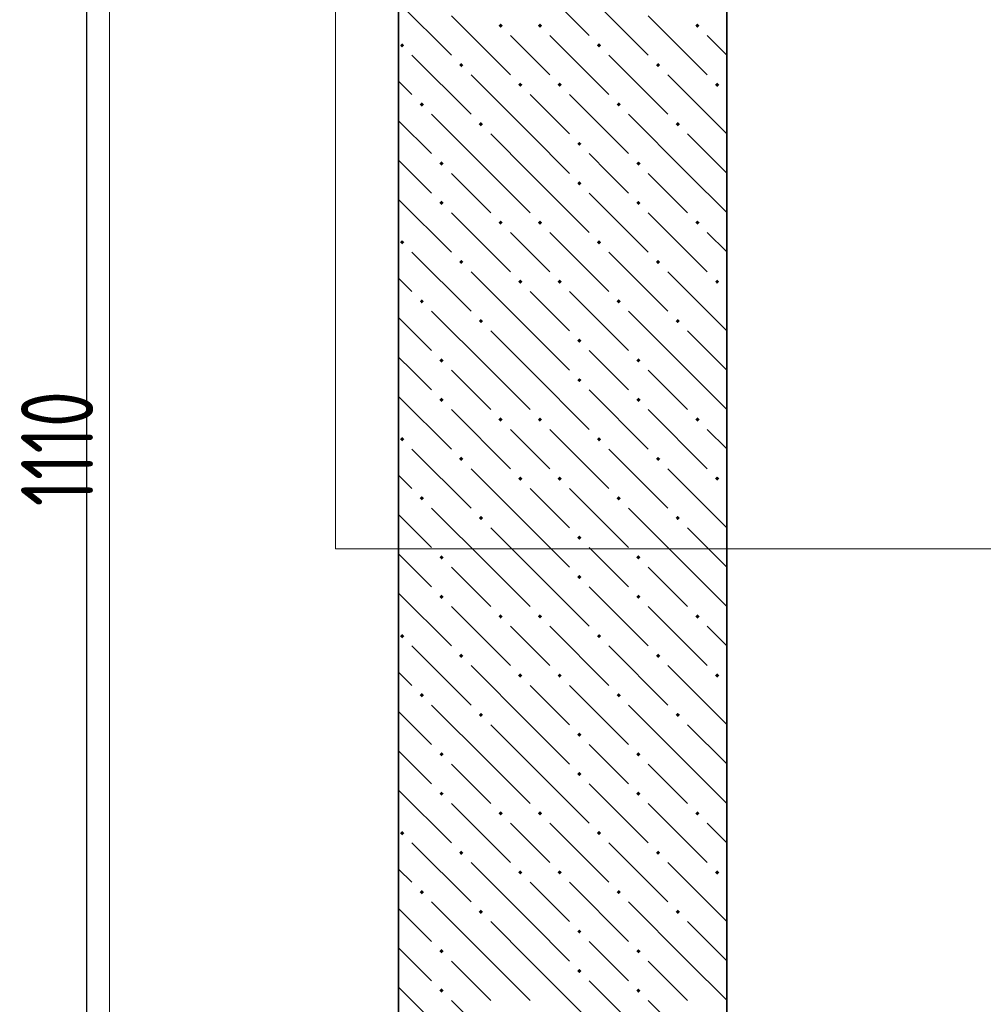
# Model space of a CAD drawing. Header units: millimetres. Extents: x 0 to 21000, y -5 to 14850.
# Tile 7 of 18: x 9591 to 11059, y 9068 to 10568. Entities that reach past the tile are written whole.
import ezdxf

# ---------------------------------------------------------------- set-up
doc = ezdxf.new("R2010")
doc.units = ezdxf.units.MM
for name, color, linetype, lineweight in [('Standard', 7, 'Continuous', 25), ('Позиционная метка линия выноска', 7, 'Continuous', 13), ('Размерная линия_ общее', 7, 'Continuous', 13)]:
    doc.layers.add(name, color=color, linetype=linetype, lineweight=lineweight)
doc.layers.add('ЖБ Стена верхний уровень', color=7, linetype='Continuous', lineweight=25, true_color=0x006e00)
doc.styles.add('ISOCPEUR', font='txt')

msp = doc.modelspace()

# ---------------------------------------------------------------- hatches: boundary and pattern name
at = {"layer": 'ЖБ Стена верхний уровень', "linetype": 'Continuous', "lineweight": 18, "transparency": 33554687}
for points in [[(10320.1, 10558.7), (10323.3, 10561.9), (10326.6, 10558.7), (10323.3, 10555.4)], [(10380.1, 10558.7), (10383.3, 10561.9), (10386.6, 10558.7), (10383.3, 10555.4)], [(10620.1, 10558.7), (10623.3, 10561.9), (10626.6, 10558.7), (10623.3, 10555.4)], [(10170.1, 10528.7), (10173.3, 10531.9), (10176.6, 10528.7), (10173.3, 10525.4)], [(10470.1, 10528.7), (10473.3, 10531.9), (10476.6, 10528.7), (10473.3, 10525.4)], [(10260.1, 10498.7), (10263.3, 10501.9), (10266.6, 10498.7), (10263.3, 10495.4)], [(10560.1, 10498.7), (10563.3, 10501.9), (10566.6, 10498.7), (10563.3, 10495.4)], [(10350.1, 10468.7), (10353.3, 10471.9), (10356.6, 10468.7), (10353.3, 10465.4)], [(10410.1, 10468.7), (10413.3, 10471.9), (10416.6, 10468.7), (10413.3, 10465.4)], [(10650.1, 10468.7), (10653.3, 10471.9), (10656.6, 10468.7), (10653.3, 10465.4)], [(10200.1, 10438.7), (10203.3, 10441.9), (10206.6, 10438.7), (10203.3, 10435.4)], [(10500.1, 10438.7), (10503.3, 10441.9), (10506.6, 10438.7), (10503.3, 10435.4)], [(10290.1, 10408.7), (10293.3, 10411.9), (10296.6, 10408.7), (10293.3, 10405.4)], [(10590.1, 10408.7), (10593.3, 10411.9), (10596.6, 10408.7), (10593.3, 10405.4)], [(10440.1, 10378.7), (10443.3, 10381.9), (10446.6, 10378.7), (10443.3, 10375.4)], [(10230.1, 10348.7), (10233.3, 10351.9), (10236.6, 10348.7), (10233.3, 10345.4)], [(10530.1, 10348.7), (10533.3, 10351.9), (10536.6, 10348.7), (10533.3, 10345.4)], [(10440.1, 10318.7), (10443.3, 10321.9), (10446.6, 10318.7), (10443.3, 10315.4)], [(10230.1, 10288.7), (10233.3, 10291.9), (10236.6, 10288.7), (10233.3, 10285.4)], [(10530.1, 10288.7), (10533.3, 10291.9), (10536.6, 10288.7), (10533.3, 10285.4)], [(10320.1, 10258.7), (10323.3, 10261.9), (10326.6, 10258.7), (10323.3, 10255.4)], [(10380.1, 10258.7), (10383.3, 10261.9), (10386.6, 10258.7), (10383.3, 10255.4)], [(10620.1, 10258.7), (10623.3, 10261.9), (10626.6, 10258.7), (10623.3, 10255.4)], [(10170.1, 10228.7), (10173.3, 10231.9), (10176.6, 10228.7), (10173.3, 10225.4)], [(10470.1, 10228.7), (10473.3, 10231.9), (10476.6, 10228.7), (10473.3, 10225.4)], [(10260.1, 10198.7), (10263.3, 10201.9), (10266.6, 10198.7), (10263.3, 10195.4)], [(10560.1, 10198.7), (10563.3, 10201.9), (10566.6, 10198.7), (10563.3, 10195.4)], [(10350.1, 10168.7), (10353.3, 10171.9), (10356.6, 10168.7), (10353.3, 10165.4)], [(10410.1, 10168.7), (10413.3, 10171.9), (10416.6, 10168.7), (10413.3, 10165.4)], [(10650.1, 10168.7), (10653.3, 10171.9), (10656.6, 10168.7), (10653.3, 10165.4)], [(10200.1, 10138.7), (10203.3, 10141.9), (10206.6, 10138.7), (10203.3, 10135.4)], [(10500.1, 10138.7), (10503.3, 10141.9), (10506.6, 10138.7), (10503.3, 10135.4)], [(10290.1, 10108.7), (10293.3, 10111.9), (10296.6, 10108.7), (10293.3, 10105.4)], [(10590.1, 10108.7), (10593.3, 10111.9), (10596.6, 10108.7), (10593.3, 10105.4)], [(10440.1, 10078.7), (10443.3, 10081.9), (10446.6, 10078.7), (10443.3, 10075.4)], [(10230.1, 10048.7), (10233.3, 10051.9), (10236.6, 10048.7), (10233.3, 10045.4)], [(10530.1, 10048.7), (10533.3, 10051.9), (10536.6, 10048.7), (10533.3, 10045.4)], [(10440.1, 10018.7), (10443.3, 10021.9), (10446.6, 10018.7), (10443.3, 10015.4)], [(10230.1, 9988.7), (10233.3, 9991.9), (10236.6, 9988.7), (10233.3, 9985.4)], [(10530.1, 9988.7), (10533.3, 9991.9), (10536.6, 9988.7), (10533.3, 9985.4)], [(10320.1, 9958.7), (10323.3, 9961.9), (10326.6, 9958.7), (10323.3, 9955.4)], [(10380.1, 9958.7), (10383.3, 9961.9), (10386.6, 9958.7), (10383.3, 9955.4)], [(10620.1, 9958.7), (10623.3, 9961.9), (10626.6, 9958.7), (10623.3, 9955.4)], [(10170.1, 9928.7), (10173.3, 9931.9), (10176.6, 9928.7), (10173.3, 9925.4)], [(10470.1, 9928.7), (10473.3, 9931.9), (10476.6, 9928.7), (10473.3, 9925.4)], [(10260.1, 9898.7), (10263.3, 9901.9), (10266.6, 9898.7), (10263.3, 9895.4)], [(10560.1, 9898.7), (10563.3, 9901.9), (10566.6, 9898.7), (10563.3, 9895.4)], [(10350.1, 9868.7), (10353.3, 9871.9), (10356.6, 9868.7), (10353.3, 9865.4)], [(10410.1, 9868.7), (10413.3, 9871.9), (10416.6, 9868.7), (10413.3, 9865.4)], [(10650.1, 9868.7), (10653.3, 9871.9), (10656.6, 9868.7), (10653.3, 9865.4)], [(10200.1, 9838.7), (10203.3, 9841.9), (10206.6, 9838.7), (10203.3, 9835.4)], [(10500.1, 9838.7), (10503.3, 9841.9), (10506.6, 9838.7), (10503.3, 9835.4)], [(10290.1, 9808.7), (10293.3, 9811.9), (10296.6, 9808.7), (10293.3, 9805.4)], [(10590.1, 9808.7), (10593.3, 9811.9), (10596.6, 9808.7), (10593.3, 9805.4)], [(10440.1, 9778.7), (10443.3, 9781.9), (10446.6, 9778.7), (10443.3, 9775.4)], [(10230.1, 9748.7), (10233.3, 9751.9), (10236.6, 9748.7), (10233.3, 9745.4)], [(10530.1, 9748.7), (10533.3, 9751.9), (10536.6, 9748.7), (10533.3, 9745.4)], [(10440.1, 9718.7), (10443.3, 9721.9), (10446.6, 9718.7), (10443.3, 9715.4)], [(10230.1, 9688.7), (10233.3, 9691.9), (10236.6, 9688.7), (10233.3, 9685.4)], [(10530.1, 9688.7), (10533.3, 9691.9), (10536.6, 9688.7), (10533.3, 9685.4)], [(10320.1, 9658.7), (10323.3, 9661.9), (10326.6, 9658.7), (10323.3, 9655.4)], [(10380.1, 9658.7), (10383.3, 9661.9), (10386.6, 9658.7), (10383.3, 9655.4)], [(10620.1, 9658.7), (10623.3, 9661.9), (10626.6, 9658.7), (10623.3, 9655.4)], [(10170.1, 9628.7), (10173.3, 9631.9), (10176.6, 9628.7), (10173.3, 9625.4)], [(10470.1, 9628.7), (10473.3, 9631.9), (10476.6, 9628.7), (10473.3, 9625.4)], [(10260.1, 9598.7), (10263.3, 9601.9), (10266.6, 9598.7), (10263.3, 9595.4)], [(10560.1, 9598.7), (10563.3, 9601.9), (10566.6, 9598.7), (10563.3, 9595.4)], [(10350.1, 9568.7), (10353.3, 9571.9), (10356.6, 9568.7), (10353.3, 9565.4)], [(10410.1, 9568.7), (10413.3, 9571.9), (10416.6, 9568.7), (10413.3, 9565.4)], [(10650.1, 9568.7), (10653.3, 9571.9), (10656.6, 9568.7), (10653.3, 9565.4)], [(10200.1, 9538.7), (10203.3, 9541.9), (10206.6, 9538.7), (10203.3, 9535.4)], [(10500.1, 9538.7), (10503.3, 9541.9), (10506.6, 9538.7), (10503.3, 9535.4)], [(10290.1, 9508.7), (10293.3, 9511.9), (10296.6, 9508.7), (10293.3, 9505.4)], [(10590.1, 9508.7), (10593.3, 9511.9), (10596.6, 9508.7), (10593.3, 9505.4)], [(10440.1, 9478.7), (10443.3, 9481.9), (10446.6, 9478.7), (10443.3, 9475.4)], [(10230.1, 9448.7), (10233.3, 9451.9), (10236.6, 9448.7), (10233.3, 9445.4)], [(10530.1, 9448.7), (10533.3, 9451.9), (10536.6, 9448.7), (10533.3, 9445.4)], [(10440.1, 9418.7), (10443.3, 9421.9), (10446.6, 9418.7), (10443.3, 9415.4)], [(10230.1, 9388.7), (10233.3, 9391.9), (10236.6, 9388.7), (10233.3, 9385.4)], [(10530.1, 9388.7), (10533.3, 9391.9), (10536.6, 9388.7), (10533.3, 9385.4)], [(10320.1, 9358.7), (10323.3, 9361.9), (10326.6, 9358.7), (10323.3, 9355.4)], [(10380.1, 9358.7), (10383.3, 9361.9), (10386.6, 9358.7), (10383.3, 9355.4)], [(10620.1, 9358.7), (10623.3, 9361.9), (10626.6, 9358.7), (10623.3, 9355.4)], [(10170.1, 9328.7), (10173.3, 9331.9), (10176.6, 9328.7), (10173.3, 9325.4)], [(10470.1, 9328.7), (10473.3, 9331.9), (10476.6, 9328.7), (10473.3, 9325.4)], [(10260.1, 9298.7), (10263.3, 9301.9), (10266.6, 9298.7), (10263.3, 9295.4)], [(10560.1, 9298.7), (10563.3, 9301.9), (10566.6, 9298.7), (10563.3, 9295.4)], [(10350.1, 9268.7), (10353.3, 9271.9), (10356.6, 9268.7), (10353.3, 9265.4)], [(10410.1, 9268.7), (10413.3, 9271.9), (10416.6, 9268.7), (10413.3, 9265.4)], [(10650.1, 9268.7), (10653.3, 9271.9), (10656.6, 9268.7), (10653.3, 9265.4)], [(10200.1, 9238.7), (10203.3, 9241.9), (10206.6, 9238.7), (10203.3, 9235.4)], [(10500.1, 9238.7), (10503.3, 9241.9), (10506.6, 9238.7), (10503.3, 9235.4)], [(10290.1, 9208.7), (10293.3, 9211.9), (10296.6, 9208.7), (10293.3, 9205.4)], [(10590.1, 9208.7), (10593.3, 9211.9), (10596.6, 9208.7), (10593.3, 9205.4)], [(10440.1, 9178.7), (10443.3, 9181.9), (10446.6, 9178.7), (10443.3, 9175.4)], [(10230.1, 9148.7), (10233.3, 9151.9), (10236.6, 9148.7), (10233.3, 9145.4)], [(10530.1, 9148.7), (10533.3, 9151.9), (10536.6, 9148.7), (10533.3, 9145.4)], [(10440.1, 9118.7), (10443.3, 9121.9), (10446.6, 9118.7), (10443.3, 9115.4)], [(10230.1, 9088.7), (10233.3, 9091.9), (10236.6, 9088.7), (10233.3, 9085.4)], [(10530.1, 9088.7), (10533.3, 9091.9), (10536.6, 9088.7), (10533.3, 9085.4)]]:
    msp.add_hatch(color=7, dxfattribs=at).paths.add_polyline_path(points, flags=16)

# ---------------------------------------------------------------- linework, layer by layer
at = {"layer": 'Standard', "color": 254, "linetype": 'Continuous', "lineweight": 25, "true_color": 0xc4c4ff, "transparency": 33554687}
msp.add_lwpolyline([(9692.1, 7392), (20423.8, 7392), (20423.8, 12433.9), (9692.1, 12433.9), (9692.1, 7392)], dxfattribs=at)
at = {"layer": 'ЖБ Стена верхний уровень', "color": 7, "linetype": 'Continuous', "lineweight": 35, "transparency": 33554687}
for p, q in [((10168, 11329.5), (10168, 8554.5)), ((10668, 8554.5), (10668, 11329.5))]:
    msp.add_line(p, q, dxfattribs=at)
at = {"layer": 'ЖБ Стена верхний уровень', "color": 251, "linetype": 'Continuous', "lineweight": 18, "true_color": 0x575757, "transparency": 33554687}
for p, q in [((10368.3, 10633.7), (10458.3, 10543.7)), ((10168, 10593.9), (10248.3, 10513.7)), ((10458.3, 10603.7), (10548.3, 10513.7)), ((10248.3, 10573.7), (10338.3, 10483.7)), ((10548.3, 10573.7), (10638.3, 10483.7)), ((10368.3, 10513.7), (10338.3, 10543.7)), ((10398.3, 10543.7), (10488.3, 10453.7)), ((10668, 10513.9), (10638.3, 10543.7)), ((10188.3, 10513.7), (10278.3, 10423.7)), ((10398.3, 10483.7), (10368.3, 10513.7)), ((10488.3, 10513.7), (10578.3, 10423.7)), ((10168, 10473.9), (10188.3, 10453.7)), ((10368.3, 10393.7), (10278.3, 10483.7)), ((10668, 10393.9), (10578.3, 10483.7)), ((10368.3, 10453.7), (10428.3, 10393.7)), ((10428.3, 10453.7), (10518.3, 10363.7)), ((10168, 10413.9), (10218.3, 10363.7)), ((10308.3, 10333.7), (10218.3, 10423.7)), ((10608.3, 10333.7), (10518.3, 10423.7)), ((10308.3, 10393.7), (10368.3, 10333.7)), ((10368.3, 10393.7), (10428.3, 10333.7)), ((10608.3, 10393.7), (10668, 10333.9)), ((10188.3, 10333.7), (10168, 10353.9)), ((10488.3, 10333.7), (10458.3, 10363.7)), ((10218.3, 10303.7), (10188.3, 10333.7)), ((10248.3, 10333.7), (10308.3, 10273.7)), ((10308.3, 10333.7), (10368.3, 10273.7)), ((10368.3, 10333.7), (10458.3, 10243.7)), ((10518.3, 10303.7), (10488.3, 10333.7)), ((10548.3, 10333.7), (10608.3, 10273.7)), ((10608.3, 10333.7), (10668, 10273.9)), ((10168, 10293.9), (10248.3, 10213.7)), ((10458.3, 10303.7), (10548.3, 10213.7)), ((10248.3, 10273.7), (10338.3, 10183.7)), ((10548.3, 10273.7), (10638.3, 10183.7)), ((10368.3, 10213.7), (10338.3, 10243.7)), ((10398.3, 10243.7), (10488.3, 10153.7)), ((10668, 10213.9), (10638.3, 10243.7)), ((10188.3, 10213.7), (10278.3, 10123.7)), ((10398.3, 10183.7), (10368.3, 10213.7)), ((10488.3, 10213.7), (10578.3, 10123.7)), ((10168, 10173.9), (10188.3, 10153.7)), ((10368.3, 10093.7), (10278.3, 10183.7)), ((10668, 10093.9), (10578.3, 10183.7)), ((10368.3, 10153.7), (10428.3, 10093.7)), ((10428.3, 10153.7), (10518.3, 10063.7)), ((10168, 10113.9), (10218.3, 10063.7)), ((10308.3, 10033.7), (10218.3, 10123.7)), ((10608.3, 10033.7), (10518.3, 10123.7)), ((10308.3, 10093.7), (10368.3, 10033.7)), ((10368.3, 10093.7), (10428.3, 10033.7)), ((10608.3, 10093.7), (10668, 10033.9)), ((10188.3, 10033.7), (10168, 10053.9)), ((10488.3, 10033.7), (10458.3, 10063.7)), ((10218.3, 10003.7), (10188.3, 10033.7)), ((10248.3, 10033.7), (10308.3, 9973.7)), ((10308.3, 10033.7), (10368.3, 9973.7)), ((10368.3, 10033.7), (10458.3, 9943.7)), ((10518.3, 10003.7), (10488.3, 10033.7)), ((10548.3, 10033.7), (10608.3, 9973.7)), ((10608.3, 10033.7), (10668, 9973.9)), ((10168, 9993.9), (10248.3, 9913.7)), ((10458.3, 10003.7), (10548.3, 9913.7)), ((10248.3, 9973.7), (10338.3, 9883.7)), ((10548.3, 9973.7), (10638.3, 9883.7)), ((10368.3, 9913.7), (10338.3, 9943.7)), ((10398.3, 9943.7), (10488.3, 9853.7)), ((10668, 9913.9), (10638.3, 9943.7)), ((10188.3, 9913.7), (10278.3, 9823.7)), ((10398.3, 9883.7), (10368.3, 9913.7)), ((10488.3, 9913.7), (10578.3, 9823.7)), ((10168, 9873.9), (10188.3, 9853.7)), ((10368.3, 9793.7), (10278.3, 9883.7)), ((10668, 9793.9), (10578.3, 9883.7)), ((10368.3, 9853.7), (10428.3, 9793.7)), ((10428.3, 9853.7), (10518.3, 9763.7)), ((10168, 9813.9), (10218.3, 9763.7)), ((10308.3, 9733.7), (10218.3, 9823.7)), ((10608.3, 9733.7), (10518.3, 9823.7)), ((10308.3, 9793.7), (10368.3, 9733.7)), ((10368.3, 9793.7), (10428.3, 9733.7)), ((10608.3, 9793.7), (10668, 9733.9)), ((10188.3, 9733.7), (10168, 9753.9)), ((10488.3, 9733.7), (10458.3, 9763.7)), ((10218.3, 9703.7), (10188.3, 9733.7)), ((10248.3, 9733.7), (10308.3, 9673.7)), ((10308.3, 9733.7), (10368.3, 9673.7)), ((10368.3, 9733.7), (10458.3, 9643.7)), ((10518.3, 9703.7), (10488.3, 9733.7)), ((10548.3, 9733.7), (10608.3, 9673.7)), ((10608.3, 9733.7), (10668, 9673.9)), ((10168, 9693.9), (10248.3, 9613.7)), ((10458.3, 9703.7), (10548.3, 9613.7)), ((10248.3, 9673.7), (10338.3, 9583.7)), ((10548.3, 9673.7), (10638.3, 9583.7)), ((10368.3, 9613.7), (10338.3, 9643.7)), ((10398.3, 9643.7), (10488.3, 9553.7)), ((10668, 9613.9), (10638.3, 9643.7)), ((10188.3, 9613.7), (10278.3, 9523.7)), ((10398.3, 9583.7), (10368.3, 9613.7)), ((10488.3, 9613.7), (10578.3, 9523.7)), ((10168, 9573.9), (10188.3, 9553.7)), ((10368.3, 9493.7), (10278.3, 9583.7)), ((10668, 9493.9), (10578.3, 9583.7)), ((10368.3, 9553.7), (10428.3, 9493.7)), ((10428.3, 9553.7), (10518.3, 9463.7)), ((10168, 9513.9), (10218.3, 9463.7)), ((10308.3, 9433.7), (10218.3, 9523.7)), ((10608.3, 9433.7), (10518.3, 9523.7)), ((10308.3, 9493.7), (10368.3, 9433.7)), ((10368.3, 9493.7), (10428.3, 9433.7)), ((10608.3, 9493.7), (10668, 9433.9)), ((10188.3, 9433.7), (10168, 9453.9)), ((10488.3, 9433.7), (10458.3, 9463.7)), ((10218.3, 9403.7), (10188.3, 9433.7)), ((10248.3, 9433.7), (10308.3, 9373.7)), ((10308.3, 9433.7), (10368.3, 9373.7)), ((10368.3, 9433.7), (10458.3, 9343.7)), ((10518.3, 9403.7), (10488.3, 9433.7)), ((10548.3, 9433.7), (10608.3, 9373.7)), ((10608.3, 9433.7), (10668, 9373.9)), ((10168, 9393.9), (10248.3, 9313.7)), ((10458.3, 9403.7), (10548.3, 9313.7)), ((10248.3, 9373.7), (10338.3, 9283.7)), ((10548.3, 9373.7), (10638.3, 9283.7)), ((10368.3, 9313.7), (10338.3, 9343.7)), ((10398.3, 9343.7), (10488.3, 9253.7)), ((10668, 9313.9), (10638.3, 9343.7)), ((10188.3, 9313.7), (10278.3, 9223.7)), ((10398.3, 9283.7), (10368.3, 9313.7)), ((10488.3, 9313.7), (10578.3, 9223.7)), ((10168, 9273.9), (10188.3, 9253.7)), ((10368.3, 9193.7), (10278.3, 9283.7)), ((10668, 9193.9), (10578.3, 9283.7)), ((10368.3, 9253.7), (10428.3, 9193.7)), ((10428.3, 9253.7), (10518.3, 9163.7)), ((10168, 9213.9), (10218.3, 9163.7)), ((10308.3, 9133.7), (10218.3, 9223.7)), ((10608.3, 9133.7), (10518.3, 9223.7)), ((10308.3, 9193.7), (10368.3, 9133.7)), ((10368.3, 9193.7), (10428.3, 9133.7)), ((10608.3, 9193.7), (10668, 9133.9)), ((10188.3, 9133.7), (10168, 9153.9)), ((10488.3, 9133.7), (10458.3, 9163.7)), ((10218.3, 9103.7), (10188.3, 9133.7)), ((10248.3, 9133.7), (10308.3, 9073.7)), ((10308.3, 9133.7), (10368.3, 9073.7)), ((10368.3, 9133.7), (10458.3, 9043.7)), ((10518.3, 9103.7), (10488.3, 9133.7)), ((10548.3, 9133.7), (10608.3, 9073.7)), ((10608.3, 9133.7), (10668, 9073.9)), ((10168, 9093.9), (10248.3, 9013.7)), ((10458.3, 9103.7), (10548.3, 9013.7)), ((10248.3, 9073.7), (10338.3, 8983.7)), ((10548.3, 9073.7), (10638.3, 8983.7))]:
    msp.add_line(p, q, dxfattribs=at)
at = {"layer": 'Позиционная метка линия выноска', "color": 7, "linetype": 'Continuous', "lineweight": 13, "transparency": 33554687}
msp.add_lwpolyline([(12371.6, 9761.9), (10071.6, 9761.9), (10071.6, 11571.9), (10231.6, 11571.9)], dxfattribs=at)
at = {"layer": 'Размерная линия_ общее', "color": 7, "linetype": 'Continuous', "lineweight": 13, "transparency": 33554687}
msp.add_lwpolyline([(9727.5, 8554.5), (9727.5, 9780.1), (9727.5, 9780.1), (9727.5, 11329.5)], dxfattribs=at)

# ---------------------------------------------------------------- texts
at = {"layer": 'Размерная линия_ общее', "color": 7, "linetype": 'Continuous', "lineweight": 25, "transparency": 33554687, "insert": (9702.5, 9826.5), "char_height": 110, "width": 282.264, "attachment_point": 7, "rotation": 90, "style": 'ISOCPEUR'}
msp.add_mtext('\\W0.73;1110', dxfattribs=at)

doc.saveas('drawing.dxf')
